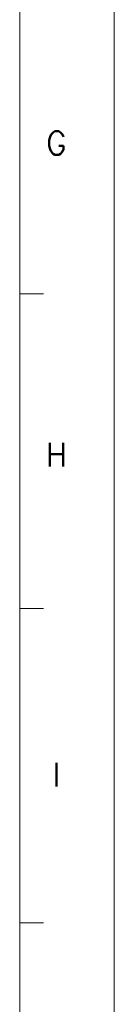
# Model space of a CAD drawing. Header units: millimetres. Extents: x 4497 to 13960, y 12291 to 16372.
# Tile 207 of 217: x 11501 to 11537, y 13158 to 13542. Entities that reach past the tile are written whole.
import ezdxf
from ezdxf.enums import TextEntityAlignment as Align

# ---------------------------------------------------------------- set-up
doc = ezdxf.new("R2010")
doc.units = ezdxf.units.MM
doc.header["$LTSCALE"] = 0.8
doc.layers.get('0').update_dxf_attribs({"linetype": 'CONTINUOUS', "lineweight": 0})
doc.styles.get("Standard").update_dxf_attribs({"font": 'romans.shx', "width": 0.8, "oblique": 5, "bigfont": 'whgtxt.shx'})

msp = doc.modelspace()

# ---------------------------------------------------------------- linework, layer by layer
for p, q in [((11537.475, 14331.924), (11537.475, 12784.215)), ((11500.669, 12821.021), (11500.669, 14295.117)), ((11500.669, 13435.228), (11509.87, 13435.228)), ((11500.669, 13312.386), (11509.87, 13312.386)), ((11500.669, 13189.545), (11509.87, 13189.545))]:
    msp.add_line(p, q)

# ---------------------------------------------------------------- texts
at = {"width": 0.933333}
for s, p in [('G', (11514.941, 13494.195)), ('H', (11514.941, 13372.497)), ('I', (11514.941, 13247.437))]:
    msp.add_text(s, height=9.202, dxfattribs=at).set_placement(p, align=Align.MIDDLE_CENTER)

doc.saveas('drawing.dxf')
